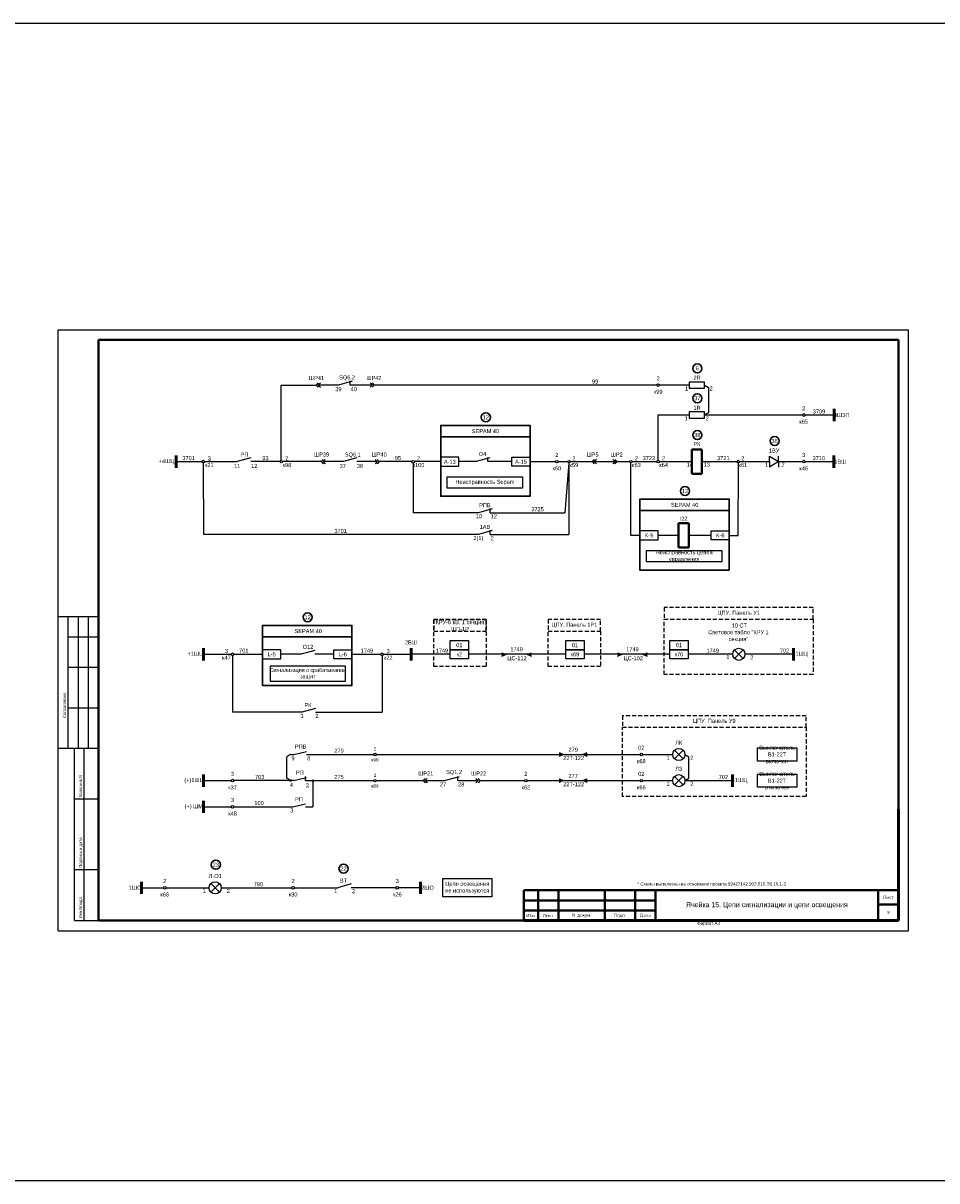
# Model space of a CAD drawing. Header units: millimetres. Extents: x 7700 to 12777, y -2533 to 2568.
# Tile 52 of 74: x 10793 to 11244, y 529 to 1101. Entities that reach past the tile are written whole.
import ezdxf
from ezdxf.enums import TextEntityAlignment as Align

# ---------------------------------------------------------------- set-up
doc = ezdxf.new("R2010")
doc.units = ezdxf.units.MM
doc.linetypes.add('JIS_02_2.0', pattern=[3, 2, -1])
doc.layers.add('основная 0.5', color=7, linetype='Continuous', lineweight=50)
doc.styles.add('SIMPLEX', font='txt', dxfattribs={"height": 5})

msp = doc.modelspace()

# ---------------------------------------------------------------- hatches: boundary and pattern name
h = msp.add_hatch(color=256)
h.dxf.hatch_style = 1
h.paths.add_polyline_path([(11029.31, 790.1), (11031.65, 789.1), (11029.31, 788.1)])
h = msp.add_hatch(color=256)
h.dxf.hatch_style = 1
h.paths.add_polyline_path([(11043.99, 788.1), (11041.65, 789.1), (11043.99, 790.1)])
h = msp.add_hatch(color=256)
h.dxf.hatch_style = 1
h.paths.add_polyline_path([(11086.55, 790.1), (11088.89, 789.1), (11086.55, 788.1)])
h = msp.add_hatch(color=256)
h.dxf.hatch_style = 1
h.paths.add_polyline_path([(11101.23, 788.1), (11098.89, 789.1), (11101.23, 790.1)])
h = msp.add_hatch(color=256)
h.dxf.hatch_style = 1
h.paths.add_polyline_path([(10925.45, 739.59, 1), (10924.66, 739.59, 1)])
h = msp.add_hatch(color=256)
h.dxf.hatch_style = 1
h.paths.add_polyline_path([(11057.65, 738.64), (11059.87, 739.59), (11057.65, 740.54)])
h = msp.add_hatch(color=256)
h.dxf.hatch_style = 1
h.paths.add_polyline_path([(11071.57, 740.54), (11069.35, 739.59), (11071.57, 738.64)])
h = msp.add_hatch(color=256)
h.dxf.hatch_style = 1
h.paths.add_polyline_path([(10925.45, 726.65, 1), (10924.66, 726.65, 1)])
h = msp.add_hatch(color=256)
h.dxf.hatch_style = 1
h.paths.add_polyline_path([(10936.39, 726.65, 1), (10935.6, 726.65, 1)])
h = msp.add_hatch(color=256)
h.dxf.hatch_style = 1
h.paths.add_polyline_path([(11057.65, 725.7), (11059.87, 726.65), (11057.65, 727.6)])
h = msp.add_hatch(color=256)
h.dxf.hatch_style = 1
h.paths.add_polyline_path([(11071.57, 727.6), (11069.35, 726.65), (11071.57, 725.7)])

# ---------------------------------------------------------------- linework, layer by layer
for p, q in [((10810.19, 652.45), (10810.19, 949.5)), ((10810.19, 949.5), (11230.2, 949.5)), ((10810.19, 652.45), (10810.19, 949.5)), ((11230.2, 652.45), (11230.2, 949.5)), ((11230.2, 652.45), (11230.2, 949.5)), ((10920.43, 884.94), (10920.43, 922.15)), ((10920.43, 922.15), (10937.66, 922.15)), ((10948.68, 922.15), (10938.69, 922.15)), ((10955.35, 924.02), (10948.68, 922.15)), ((10965.34, 922.15), (10954.47, 922.15)), ((11105.96, 922.15), (10966.38, 922.15)), ((11121.91, 922.15), (11107.22, 922.15)), ((11129.45, 922.15), (11131.42, 921.01)), ((11131.42, 921.01), (11131.42, 908.51)), ((11106.59, 884.94), (11106.59, 907.37)), ((11106.59, 907.37), (11121.91, 907.37)), ((11131.42, 908.51), (11129.45, 907.37)), ((11129.45, 907.37), (11177.83, 907.37)), ((11179.15, 907.37), (11193.46, 907.37)), ((11161.65, 884.31), (11161.65, 887.04)), ((11161.65, 887.04), (11166.12, 884.31)), ((11166.12, 884.31), (11166.12, 887.04)), ((10868.49, 884.31), (10881.24, 884.31)), ((10881.9, 883.65), (10882.03, 848.35)), ((10882.57, 884.31), (10898.68, 884.31)), ((10905.35, 886.17), (10898.68, 884.31)), ((10919.81, 884.31), (10905.35, 884.31)), ((10940.09, 884.31), (10921.06, 884.31)), ((10951.11, 884.31), (10941.12, 884.31)), ((10957.78, 886.17), (10951.11, 884.31)), ((10967.77, 884.31), (10957.78, 884.31)), ((10984.9, 884.31), (10968.8, 884.31)), ((10985.56, 883.6), (10985.56, 859.08)), ((10999.19, 884.31), (10986.22, 884.31)), ((11016.73, 884.34), (11008.19, 884.31)), ((11023.4, 886.2), (11016.73, 884.34)), ((11022.52, 884.34), (11022.52, 886.44)), ((11034.31, 884.34), (11022.52, 884.34)), ((11043.31, 884.31), (11055.92, 884.31)), ((11049.28, 884.31), (11055.92, 884.31)), ((11057.18, 884.31), (11061.92, 884.31)), ((11062.49, 883.68), (11060.5, 859.08)), ((11062.54, 883.68), (11062.54, 848.35)), ((11063.17, 884.31), (11092.52, 884.31)), ((11093.15, 847.86), (11093.15, 883.68)), ((11093.78, 884.31), (11105.96, 884.31)), ((11107.22, 884.31), (11123.22, 884.31)), ((11128.22, 884.31), (11145.52, 884.31)), ((11146.19, 847.86), (11146.21, 883.65)), ((11146.82, 884.31), (11161.65, 884.31)), ((11161.65, 884.31), (11161.65, 881.58)), ((11166.12, 884.31), (11161.65, 881.58)), ((11166.12, 884.31), (11177.83, 884.31)), ((11166.12, 884.31), (11166.12, 881.58)), ((11179.15, 884.31), (11193.35, 884.31)), ((11017.91, 859.08), (10985.56, 859.08)), ((11024.58, 860.94), (11017.91, 859.08)), ((11023.64, 859.08), (11060.5, 859.08)), ((11017.91, 848.35), (10882.03, 848.35)), ((11024.58, 850.21), (11017.91, 848.35)), ((11023.64, 848.35), (11062.54, 848.35)), ((11097.61, 847.86), (11093.15, 847.86)), ((11116.69, 847.89), (11106.61, 847.86)), ((11132.73, 847.89), (11121.69, 847.89)), ((11141.73, 847.86), (11146.19, 847.86)), ((10830.19, 807.69), (10810.19, 807.69)), ((10815.19, 742.69), (10815.19, 807.69)), ((10820.19, 742.69), (10820.19, 807.69)), ((10825.19, 742.69), (10825.19, 807.69)), ((10815.19, 797.69), (10830.19, 797.69)), ((10936.94, 790.99), (10930.27, 789.13)), ((10881.95, 789.1), (10895.65, 789.1)), ((10896.31, 788.43), (10896.31, 760.46)), ((10896.98, 789.1), (10911.18, 789.1)), ((10930.27, 789.13), (10920.18, 789.1)), ((10946.3, 789.12), (10936.94, 789.13)), ((10955.3, 789.1), (10969.51, 789.1)), ((10970.17, 788.43), (10970.17, 760.46)), ((10970.83, 789.1), (10984.54, 789.1)), ((11003.86, 789.1), (10984.54, 789.1)), ((11060.97, 789.1), (11012.86, 789.1)), ((11029.31, 788.1), (11031.65, 789.1)), ((11041.65, 789.1), (11043.99, 788.1)), ((11112.36, 789.1), (11069.97, 789.1)), ((11086.55, 788.1), (11088.89, 789.1)), ((11098.89, 789.1), (11101.23, 788.1)), ((11143.42, 789.1), (11121.36, 789.1)), ((11173.48, 789.1), (11149.42, 789.1)), ((10815.19, 782.69), (10830.19, 782.69)), ((10815.19, 762.69), (10830.19, 762.69)), ((10937.26, 762.32), (10930.59, 760.46)), ((10930.59, 760.46), (10896.31, 760.46)), ((10937.26, 760.46), (10970.17, 760.46)), ((10810.19, 742.69), (10830.19, 742.69)), ((10818.19, 657.5), (10818.19, 742.69)), ((10823.06, 657.5), (10823.06, 742.69)), ((10924.71, 739.39), (10923.09, 738.45)), ((10923.09, 727.79), (10923.09, 738.45)), ((10925.45, 739.59), (10926.6, 739.59)), ((10932.95, 739.59), (10966.07, 739.59)), ((10967.33, 739.59), (11097.64, 739.59)), ((11057.65, 740.54), (11059.87, 739.59)), ((11059.87, 739.59), (11057.65, 738.64)), ((11069.35, 739.59), (11071.57, 740.54)), ((11071.57, 738.64), (11069.35, 739.59)), ((11098.9, 739.59), (11113.81, 739.59)), ((11119.81, 739.59), (11121.78, 738.45)), ((11121.78, 727.79), (11121.78, 738.45)), ((10924.71, 726.85), (10923.09, 727.79)), ((11008.22, 728.51), (11001.55, 726.65)), ((11007.55, 726.65), (11007.55, 728.69)), ((11057.65, 727.6), (11059.87, 726.65)), ((11069.35, 726.65), (11071.57, 727.6)), ((11119.81, 726.65), (11121.78, 727.79)), ((10881.95, 726.65), (10895.65, 726.65)), ((10926.6, 726.65), (10896.98, 726.65)), ((10932.39, 726.65), (10966.07, 726.65)), ((10967.33, 726.65), (10990.44, 726.65)), ((10991.48, 726.65), (11001.55, 726.65)), ((11007.55, 726.65), (11017.63, 726.65)), ((11018.66, 726.65), (11040.59, 726.65)), ((11041.85, 726.65), (11097.64, 726.65)), ((11059.87, 726.65), (11057.65, 725.7)), ((11071.57, 725.7), (11069.35, 726.65)), ((11098.9, 726.65), (11113.81, 726.65)), ((11119.81, 726.65), (11143.28, 726.65)), ((10818.19, 717.69), (10830.19, 717.69)), ((10881.95, 713.71), (10895.65, 713.71)), ((10896.98, 713.71), (10926.04, 713.71)), ((10932.39, 713.71), (10936, 713.71)), ((10818.19, 682.69), (10830.19, 682.69)), ((10889.9, 671.59), (10885.65, 675.82)), ((10885.67, 671.57), (10889.88, 675.84)), ((10954.97, 675.57), (10948.31, 673.71)), ((10851.29, 673.71), (10862.18, 673.71)), ((10863.5, 673.71), (10884.78, 673.71)), ((10890.78, 673.71), (10925.59, 673.71)), ((10926.92, 673.71), (10948.31, 673.71)), ((10977.05, 673.71), (10954.97, 673.71)), ((10989.26, 673.71), (10978.38, 673.71)), ((10810.19, 652.45), (11230.2, 652.45)), ((10818.19, 657.5), (10830.19, 657.5))]:
    msp.add_line(p, q)
at = {"lineweight": 40}
for p, q in [((10830.19, 944.5), (11225.28, 944.5)), ((11225.28, 944.5), (11225.28, 657.5)), ((11128.22, 890.31), (11123.22, 890.31)), ((11123.22, 890.31), (11123.22, 878.31)), ((11128.22, 878.31), (11128.22, 890.31)), ((11128.22, 878.31), (11123.22, 878.31)), ((11121.69, 853.86), (11116.69, 853.86)), ((11116.69, 853.86), (11116.69, 841.86)), ((11121.69, 841.86), (11121.69, 853.86)), ((11121.69, 841.86), (11116.69, 841.86)), ((11040.28, 672.49), (11105.28, 672.49)), ((11215.28, 672.5), (11215.28, 657.5)), ((11040.28, 667.49), (11105.28, 667.49)), ((11215.28, 665.5), (11225.28, 665.5)), ((11040.28, 662.49), (11105.28, 662.49)), ((10830.19, 657.5), (11225.28, 657.5))]:
    msp.add_line(p, q, dxfattribs=at)
at = {"linetype": 'Continuous', "lineweight": 40}
msp.add_line((10830.19, 944.5), (10830.19, 657.5), dxfattribs=at)
at = {"color": 7}
for p, q in [((10954.47, 922.15), (10954.47, 924.25)), ((11023.64, 859.08), (11023.64, 861.17)), ((11023.64, 848.35), (11023.64, 850.45)), ((10926.6, 739.59), (10932.95, 741.11)), ((10926.6, 726.65), (10932.95, 728.17)), ((10932.39, 726.65), (10932.39, 728.74)), ((10926.04, 713.71), (10932.39, 715.23))]:
    msp.add_line(p, q, dxfattribs=at)
at = {"lineweight": 50}
for p, q in [((11193.46, 904.37), (11193.46, 910.37)), ((11193.35, 881.31), (11193.35, 887.31)), ((10984.54, 792.1), (10984.54, 786.1)), ((10851.29, 676.71), (10851.29, 670.71)), ((10989.26, 676.71), (10989.26, 670.71))]:
    msp.add_line(p, q, dxfattribs=at)
at = {"color": 1, "lineweight": 50}
for p, q in [((10868.49, 881.31), (10868.49, 887.31)), ((10881.95, 786.1), (10881.95, 792.1)), ((10881.95, 729.65), (10881.95, 723.65)), ((10881.95, 716.71), (10881.95, 710.71))]:
    msp.add_line(p, q, dxfattribs=at)
at = {"linetype": 'Continuous'}
for p, q in [((10830.19, 798.51), (10830.19, 778.51)), ((10830.19, 758.51), (10830.19, 738.51))]:
    msp.add_line(p, q, dxfattribs=at)
at = {"color": 2}
for p, q in [((11148.55, 786.98), (11144.3, 791.21)), ((11144.31, 786.96), (11148.53, 791.23))]:
    msp.add_line(p, q, dxfattribs=at)
at = {"color": 5, "lineweight": 50}
for p, q in [((11173.48, 792.1), (11173.48, 786.1)), ((11143.28, 723.65), (11143.28, 729.65))]:
    msp.add_line(p, q, dxfattribs=at)
at = {"color": 1}
for p, q in [((11118.93, 737.48), (11114.68, 741.71)), ((11114.7, 737.46), (11118.92, 741.73))]:
    msp.add_line(p, q, dxfattribs=at)
at = {"color": 3}
for p, q in [((11118.93, 724.53), (11114.68, 728.77)), ((11114.7, 724.51), (11118.91, 728.79))]:
    msp.add_line(p, q, dxfattribs=at)
at = {"color": 2}
msp.add_lwpolyline([(7701.96, 1101.04), (12739.64, 1101.04), (12739.64, 528.85), (7701.96, 528.85)], close=True, dxfattribs=at)
for points in [[(10938.69, 923.19), (10937.66, 922.15), (10938.69, 921.12)], [(10939.73, 923.19), (10938.69, 922.15), (10939.73, 921.12)], [(10964.31, 923.19), (10965.34, 922.15), (10964.31, 921.12)], [(10965.34, 923.19), (10966.38, 922.15), (10965.34, 921.12)], [(10941.12, 885.34), (10940.09, 884.31), (10941.12, 883.28)], [(10942.15, 885.34), (10941.12, 884.31), (10942.15, 883.28)], [(10966.73, 885.34), (10967.77, 884.31), (10966.73, 883.28)], [(10967.77, 885.34), (10968.8, 884.31), (10967.77, 883.28)], [(11075.05, 885.34), (11074.02, 884.31), (11075.05, 883.28)], [(11076.09, 885.34), (11075.05, 884.31), (11076.09, 883.28)], [(11084.23, 885.34), (11085.26, 884.31), (11084.23, 883.28)], [(11085.26, 885.34), (11086.3, 884.31), (11085.26, 883.28)], [(10991.48, 727.68), (10990.44, 726.65), (10991.48, 725.62)], [(10992.51, 727.68), (10991.48, 726.65), (10992.51, 725.62)], [(11016.6, 727.68), (11017.63, 726.65), (11016.6, 725.62)], [(11017.63, 727.68), (11018.66, 726.65), (11017.63, 725.62)], [(10936, 726.65), (10936, 713.71)]]:
    msp.add_lwpolyline(points)
at = {"color": 7}
for points in [[(11129.45, 923.66), (11121.91, 923.66), (11121.91, 920.65), (11129.45, 920.65)], [(11129.45, 908.87), (11121.91, 908.87), (11121.91, 905.87), (11129.45, 905.87)]]:
    msp.add_lwpolyline(points, close=True, dxfattribs=at)
at = {"lineweight": 30}
for points in [[(10999.19, 902.23), (10999.19, 902.23), (11043.31, 902.23), (11043.31, 896.55), (10999.19, 896.55), (10999.19, 902.23)], [(11097.61, 865.79), (11097.61, 865.79), (11141.73, 865.79), (11141.73, 860.1), (11097.61, 860.1), (11097.61, 865.79)], [(10911.18, 803.4), (10911.18, 803.4), (10955.3, 803.4), (10955.3, 797.72), (10911.18, 797.72), (10911.18, 803.4)]]:
    msp.add_lwpolyline(points, dxfattribs=at)
for points in [[(10999.19, 896.55), (11043.31, 896.55), (11043.31, 867.19), (10999.19, 867.19)], [(11097.61, 860.1), (11141.73, 860.1), (11141.73, 830.74), (11097.61, 830.74)], [(10911.18, 797.72), (10955.3, 797.72), (10955.3, 773.7), (10911.18, 773.7)]]:
    msp.add_lwpolyline(points, close=True, dxfattribs=at)
for points in [[(10999.19, 882.06), (11008.19, 882.06), (11008.19, 886.56), (10999.19, 886.56)], [(11043.31, 882.06), (11034.31, 882.06), (11034.31, 886.56), (11043.31, 886.56)], [(11039.62, 871.27), (11002.4, 871.27), (11002.4, 876.77), (11039.62, 876.77)], [(11097.61, 845.61), (11106.61, 845.61), (11106.61, 850.11), (11097.61, 850.11)], [(11141.73, 845.61), (11132.73, 845.61), (11132.73, 850.11), (11141.73, 850.11)], [(11138.04, 834.82), (11100.82, 834.82), (11100.82, 840.33), (11138.04, 840.33)], [(11012.86, 791.35), (11003.86, 791.35), (11003.86, 795.85), (11012.86, 795.85)], [(11069.97, 791.35), (11060.97, 791.35), (11060.97, 795.85), (11069.97, 795.85)], [(11121.36, 791.35), (11112.36, 791.35), (11112.36, 795.85), (11121.36, 795.85)], [(10911.18, 786.85), (10920.18, 786.85), (10920.18, 791.35), (10911.18, 791.35)], [(10955.3, 786.85), (10946.3, 786.85), (10946.3, 791.35), (10955.3, 791.35)], [(11012.86, 786.85), (11003.86, 786.85), (11003.86, 791.35), (11012.86, 791.35)], [(11069.97, 786.85), (11060.97, 786.85), (11060.97, 791.35), (11069.97, 791.35)], [(11121.36, 786.85), (11112.36, 786.85), (11112.36, 791.35), (11121.36, 791.35)], [(10914.87, 775.74), (10952.09, 775.74), (10952.09, 783.16), (10914.87, 783.16)], [(11155.59, 742.86), (11175.06, 742.86), (11175.06, 736.33), (11155.59, 736.33)], [(11155.59, 729.91), (11175.06, 729.91), (11175.06, 723.39), (11155.59, 723.39)], [(11000.27, 678.27), (11024.36, 678.27), (11024.36, 669.14), (11000.27, 669.14)]]:
    msp.add_lwpolyline(points, close=True)
at = {"color": 32, "linetype": 'JIS_02_2.0', "true_color": 0xcd6928}
for points in [[(11183.15, 812.17), (11183.15, 812.17), (11109.59, 812.17), (11109.59, 806.49), (11183.15, 806.49), (11183.15, 812.17)], [(11021.59, 806.26), (11021.59, 806.26), (10995.79, 806.26), (10995.79, 800.58), (11021.59, 800.58), (11021.59, 806.26)], [(11078.1, 806.26), (11078.1, 806.26), (11052.29, 806.26), (11052.29, 800.58), (11078.1, 800.58), (11078.1, 806.26)], [(11179.68, 758.76), (11179.68, 758.76), (11088.94, 758.76), (11088.94, 753.08), (11179.68, 753.08), (11179.68, 758.76)]]:
    msp.add_lwpolyline(points, dxfattribs=at)
for points in [[(10995.79, 806.26), (11021.59, 806.26), (11021.59, 783.07), (10995.79, 783.07)], [(11109.59, 806.49), (11183.15, 806.49), (11183.15, 779.11), (11109.59, 779.11)], [(11052.29, 800.58), (11078.1, 800.58), (11078.1, 783.07), (11052.29, 783.07)], [(11088.94, 753.08), (11179.68, 753.08), (11179.68, 718.79), (11088.94, 718.79)]]:
    msp.add_lwpolyline(points, close=True, dxfattribs=at)
at = {"lineweight": 30}
for centre in [(11125.89, 930.38), (11125.93, 915.64), (11021.46, 906.25), (11125.93, 897.43), (11164.1, 894.54), (11119.88, 869.8), (10933.45, 807.42), (10888.07, 685.1), (10951.17, 683.17)]:
    msp.add_circle(centre, 2.25, dxfattribs=at)
for centre, radius in [((11106.59, 922.15), 0.629), ((11178.49, 907.37), 0.663), ((10881.9, 884.31), 0.663), ((10920.43, 884.31), 0.629), ((10985.56, 884.26), 0.663), ((11056.55, 884.31), 0.629), ((11062.54, 884.31), 0.629), ((11093.15, 884.31), 0.629), ((11106.59, 884.31), 0.629), ((11146.19, 884.31), 0.663), ((11178.49, 884.31), 0.663), ((10896.31, 789.1), 0.663), ((10970.17, 789.1), 0.663), ((11146.42, 789.1), 3), ((10966.7, 739.59), 0.629), ((11098.27, 739.59), 0.629), ((11116.81, 739.59), 3), ((10896.31, 726.65), 0.663), ((10925.06, 726.65), 0.396), ((10936, 726.65), 0.396), ((10966.7, 726.65), 0.629), ((11041.22, 726.65), 0.629), ((11098.27, 726.65), 0.629), ((11116.81, 726.65), 3), ((10896.31, 713.71), 0.663), ((10887.78, 673.71), 3), ((10862.84, 673.71), 0.663), ((10926.26, 673.71), 0.663), ((10977.72, 673.71), 0.663)]:
    msp.add_circle(centre, radius)
at = {"layer": 'основная 0.5', "color": 0}
for p, q in [((11225.28, 657.5), (11225.28, 712.5)), ((11040.28, 657.5), (11225.28, 657.5))]:
    msp.add_line(p, q, dxfattribs=at)
at = {"layer": 'основная 0.5', "lineweight": 40}
for p, q in [((11040.28, 672.49), (11040.28, 657.5)), ((11047.28, 657.5), (11047.28, 672.49)), ((11057.28, 657.5), (11057.28, 672.49)), ((11080.28, 657.5), (11080.28, 672.49)), ((11095.28, 657.5), (11095.28, 672.49)), ((11105.28, 657.5), (11105.28, 672.5)), ((11105.28, 672.5), (11225.28, 672.5))]:
    msp.add_line(p, q, dxfattribs=at)

# ---------------------------------------------------------------- texts
at = {"style": 'SIMPLEX'}
for s, p in [('SQ6.2', (10948.99, 924.95)), ('39', (10947.11, 919.12)), ('40', (10954.66, 919.14)), ('РП', (10900.37, 886.82)), ('SQ6.1', (10951.8, 886.82)), ('11', (10897.12, 881.18)), ('12', (10905.53, 881.21)), ('37', (10949.23, 881.18)), ('38', (10957.7, 881.21)), ('14', (11120.68, 881.86)), ('13', (11129.06, 881.86)), ('1', (11159.41, 881.86)), ('2', (11167.5, 881.86)), ('10', (11016.55, 856.37)), ('12', (11023.87, 856.28)), ('2(1)', (11015.32, 845.52)), ('2', (11023.87, 845.43)), ('1', (11140.3, 786.74)), ('2', (11152.1, 786.54)), ('РК', (10931.83, 762.97)), ('3', (10929.85, 757.67)), ('2', (10937.28, 757.66)), ('9', (10925.45, 736.69)), ('8', (10933.23, 736.7)), ('1', (11110.69, 736.95)), ('2', (11122.49, 737.04)), ('SQ1.2', (11001.84, 729.92)), ('4', (10924.61, 723.47)), ('2', (10932.67, 723.4)), ('27', (10998.76, 723.81)), ('28', (11007.76, 723.79)), ('1', (11110.69, 724.08)), ('2', (11122.49, 724.1)), ('3', (10924.83, 710.9)), ('1', (10881.66, 671.35)), ('2', (10893.46, 671.15))]:
    msp.add_text(s, height=2, dxfattribs=at).set_placement(p)
at = {"color": 4, "style": 'SIMPLEX'}
for s, p in [('ЦС-112', (11036.86, 786.16)), ('ЦС-102', (11094.28, 786.16)), ('22Т-122', (11064.82, 736.81)), ('22Т-122', (11064.82, 723.87))]:
    msp.add_text(s, height=2, dxfattribs=at).set_placement(p, align=Align.CENTER)
at = {"linetype": 'Continuous', "style": 'SIMPLEX'}
for s, p in [('Согласовано', (10814.02, 757.56)), ('Взам.инв.N', (10822.02, 718.56)), ('Подпись и дата', (10822.02, 683.56)), ('Инв.Nподл.', (10822.02, 658.56))]:
    msp.add_text(s, height=1.5, rotation=90, dxfattribs=at).set_placement(p)
at = {"attachment_point": 5, "style": 'SIMPLEX'}
for s, insert, char_height, width in [('ШР42', (10966.19, 925.68), 2, 4.3874), ('2R', (11125.81, 925.79), 2, 4.3874), ('6', (11125.89, 930.38), 2, 4.3874), ('ШР41', (10937.84, 925.68), 2, 4.3874), ('99', (11075.48, 923.89), 2, 4.3874), ('2\\P\\Pк99', (11106.59, 922.15), 2, 4.3874), ('1', (11120.64, 920.46), 2, 4.3874), ('2', (11132.77, 920.46), 2, 4.3874), ('37', (11125.93, 915.64), 2, 4.3874), ('1R', (11125.81, 910.9), 2, 4.3874), ('2\\P\\P\\pt8;к65', (11178.49, 907.37), 2, 4.3874), ('3709', (11186.05, 909.1), 2, 4.3874), ('12', (11021.46, 906.25), 2, 4.3874), ('1', (11120.42, 905.67), 2, 4.3874), ('2', (11130.81, 905.67), 2, 4.3874), ('4ШЗП', (11197.26, 907.37), 2, 7.6007), ('38', (11125.93, 897.43), 2, 4.3874), ('РК', (11125.72, 893.09), 2, 4.3874), ('36', (11164.1, 894.54), 2, 4.3874), ('3701', (10874.62, 886.04), 2, 4.3874), ('{\\L3\\P}к21', (10884.85, 884.31), 2, 4.3874), ('93', (10912.58, 886.04), 2, 4.3874), ('2\\Pк98', (10923.21, 884.31), 2, 4.3874), ('ШР39', (10940.36, 887.83), 2, 4.3874), ('ШР40', (10968.78, 887.83), 2, 4.3874), ('95', (10978.06, 886.04), 2, 4.3874), ('2\\Pк100', (10988.2, 884.26), 2, 4.3874), ('О4', (11019.82, 888.06), 2, 4.3874), ('2\\P\\Pк60', (11056.55, 884.31), 2, 4.3874), ('2\\Pк59', (11064.98, 884.26), 2, 4.3874), ('ШР5', (11074.2, 887.83), 2, 4.3874), ('ШР2', (11086.12, 887.83), 2, 4.3874), ('2\\Pк63', (11095.86, 884.31), 2, 4.3874), ('3723', (11101.99, 886.04), 2, 4.3874), ('2\\Pк64', (11109.3, 884.31), 2, 4.3874), ('3721', (11138.78, 886.04), 2, 4.3874), ('2{\\L\\P\\pt8;}к61', (11148.4, 884.31), 2, 4.3874), ('\\pt8;1ВУ', (11163.89, 889.81), 2, 4.3874), ('3\\P\\P\\pt8;к46', (11178.49, 884.31), 2, 4.3874), ('3710', (11185.95, 886.04), 2, 4.3874), ('+4ШЦ', (10863.75, 884.31), 2, 9.4788), ('A-13', (11003.69, 884.22), 2, 9), ('A-15', (11038.81, 884.31), 2, 9), ('1ВШ', (11196.55, 884.31), 2, 6.4017), ('12', (11119.88, 869.8), 2, 4.3874), ('РПВ', (11021, 862.8), 2, 4.3874), ('3725', (11047.02, 860.81), 2, 4.3874), ('{\\C256;SEPAM 40}', (11119.67, 862.94), 2, 44.125), ('1АВ', (11021, 852.07), 2, 4.3874), ('I22', (11119.19, 856.11), 2, 4.3874), ('3701', (10949.73, 850.08), 2, 4.3874), ('K-5', (11102.11, 847.86), 2, 9), ('K-6', (11137.23, 847.86), 2, 9), ('Неисправность цепей управления', (11119.43, 837.57), 2, 37.2194), ('12', (10933.45, 807.42), 2, 4.3874), ('{\\C256;ЦПУ. Панель У1}', (11146.37, 809.33), 2, 73.5619), ('КРУ-6 кВ. 1 секция ШП-1Р', (11008.69, 803.31), 2, 25.8081), ('{\\C256;ЦПУ. Панель 1Р1}', (11065.19, 803.42), 2, 25.8081), ('\\P\\P 10 СТ\\PСветовое табло "КРУ 1 секция"', (11146.25, 803.05), 2, 35.1599), ('2ВШ', (10984.45, 794.96), 2, 4.3874), ('+1ШЦ', (10877.97, 789.1), 2, 7.9617), ('3\\Pк47', (10893.31, 789.1), 2, 4.3874), ('701', (10901.89, 790.91), 2, 4.3874), ('L-5', (10915.68, 789.1), 2, 9), ('О12', (10933.64, 792.75), 2, 4.3874), ('L-6', (10950.8, 789.1), 2, 9), ('1749', (10962.72, 790.91), 2, 4.3874), ('3\\Pк22', (10973.21, 789.1), 2, 4.3874), ('1749', (10999.79, 790.91), 2, 4.3874), ('01', (11008.36, 793.6), 2, 9), ('к2', (11008.36, 789.1), 2, 9), ('1749', (11036.65, 791.55), 2, 4.3874), ('к69', (11065.47, 789.1), 2, 9), ('01', (11065.47, 793.6), 2, 9), ('1749', (11093.89, 791.55), 2, 4.3874), ('к70', (11116.86, 789.1), 2, 9), ('01', (11116.86, 793.6), 2, 9), ('1749', (11133.52, 790.91), 2, 4.3874), ('702', (11169, 790.91), 2, 4.3874), ('-1ШЦ', (11177.05, 789.1), 2, 7.1382), ('Сигнализация о срабатывании защит', (10933.48, 779.45), 1.9, 37.2194), ('ЦПУ. Панель У9', (11134.31, 755.92), 2, 90.7399), ('РПВ', (10929.96, 743.51), 2, 9), ('02\\P\\Pк68', (11098.27, 739.59), 2, 9), ('ЛК', (11116.73, 745.41), 2, 9), ('Выключатель В1-22Т включен', (11165.33, 739.59), 2, 19.4685), ('279', (10948.95, 741.41), 2, 9), ('279', (11064.61, 741.91), 2, 9), ('(+)1ШЦ', (10877.31, 726.65), 2, 9.2676), ('3\\P\\pt10;\\P\\pt8;к37', (10896.31, 726.65), 2, 4.5984), ('703', (10909.76, 728.46), 2, 9), ('РП', (10929.59, 730.59), 2, 2.9976), ('275', (10948.95, 728.46), 2, 9), ('ШР21', (10991.77, 730.19), 2, 9), ('ШР22', (11017.92, 730.19), 2, 9), ('2\\P\\Pк62', (11041.22, 726.65), 2, 9), ('277', (11064.61, 728.97), 2, 9), ('02\\P\\Pк66', (11098.27, 726.65), 2, 9), ('702', (11138.8, 728.46), 2, 9), ('-1ШЦ', (11147.13, 726.65), 2, 7.703), ('Выключатель В1-22Т отключен', (11165.33, 726.65), 2, 19.4685), ('3\\P\\pt10;\\P\\pt8;к48', (10896.31, 713.71), 2, 3.9745), ('100', (10909.45, 715.52), 2, 9), ('РП', (10929.19, 717.45), 2, 9), ('(+) ШМ', (10877.2, 713.71), 2, 9.4852), ('23', (10888.07, 685.1), 2, 4.3874), ('22', (10951.17, 683.17), 2, 4.3874), ('2\\P\\Pк66', (10862.84, 673.71), 2, 4.3874), ('Л-О1', (10887.78, 679.52), 2, 10.0455), ('790', (10909.13, 675.44), 2, 4.3874), ('2\\P\\Pк90', (10926.26, 673.71), 2, 4.3874), ('ВТ', (10951.1, 677.24), 2, 4.3874), ('3\\P\\Pк26', (10977.72, 673.71), 2, 4.3874), ('1ШО', (10848.24, 673.71), 2, 6.1113), ('1', (10947.29, 672.07), 2, 4.3874), ('2', (10956.12, 672.02), 2, 4.3874), ('2ШО', (10992.64, 673.71), 2, 6.7605)]:
    msp.add_mtext(s, dxfattribs=dict(at, insert=insert, char_height=char_height, width=width))
at = {"color": 7, "attachment_point": 5, "style": 'SIMPLEX'}
for s, insert, char_height, width in [('{\\C256;SEPAM 40}', (11021.25, 899.39), 2, 44.125), ('{\\C256;SEPAM 40}', (10933.72, 800.56), 2, 44.125), ('2\\P\\Pк90', (10966.7, 739.59), 1.6, 4.9066), ('2\\P\\Pк89', (10966.7, 726.65), 1.6, 5.1287), ('{\\C256;Цепи освещения не используются}', (11012.31, 673.71), 2, 24.0916)]:
    msp.add_mtext(s, dxfattribs=dict(at, insert=insert, char_height=char_height, width=width))
at = {"color": 1, "insert": (11021.01, 874.02), "char_height": 2, "width": 37.2194, "attachment_point": 5, "style": 'SIMPLEX'}
msp.add_mtext('{\\C256;Неисправность Sepam}', dxfattribs=at)
at = {"lineweight": 50, "insert": (11116.73, 732.46), "char_height": 2, "width": 4.6971, "attachment_point": 5, "style": 'SIMPLEX'}
msp.add_mtext('ЛЗ', dxfattribs=at)
at = {"lineweight": 35, "attachment_point": 5, "line_spacing_factor": 0.8, "style": 'SIMPLEX'}
for s, insert, char_height, width in [('\\pi-4.8,l6.4,t6.4;*^IСхемы выполнены на основании проекта 59427142.903.015.Э0.19.1-2', (11132.25, 675.37), 1.6, 185), ('{\\Fromans|c204;Лист}', (11220.28, 669), 1.6, 10), ('Ячейка 15. Цепи сигнализации и цепи освещения', (11160.28, 665), 2.5, 110), ('{\\Fromans|c204;Изм.}', (11043.78, 659.99), 1.6, 7), ('{\\Fromans|c204;Лист}', (11052.28, 659.99), 1.6, 10), ('{\\Fromans|c0;N \\Fromans|c204;докум.}', (11068.78, 659.99), 1.6, 23), ('{\\Fromans|c204;Подп.}', (11087.78, 659.99), 1.6, 15), ('{\\Fromans|c204;Дата}', (11100.28, 659.99), 1.6, 10), ('{\\Fromans|c204;9}', (11220.28, 661.5), 1.6, 10)]:
    msp.add_mtext(s, dxfattribs=dict(at, insert=insert, char_height=char_height, width=width))
at = {"lineweight": 30, "insert": (11125.88, 656.97), "char_height": 1.6, "attachment_point": 1, "style": 'SIMPLEX'}
msp.add_mtext_dynamic_manual_height_columns('Формат А3', width=45.8537, gutter_width=12.5, heights=[0], dxfattribs=at)

doc.saveas('drawing.dxf')
